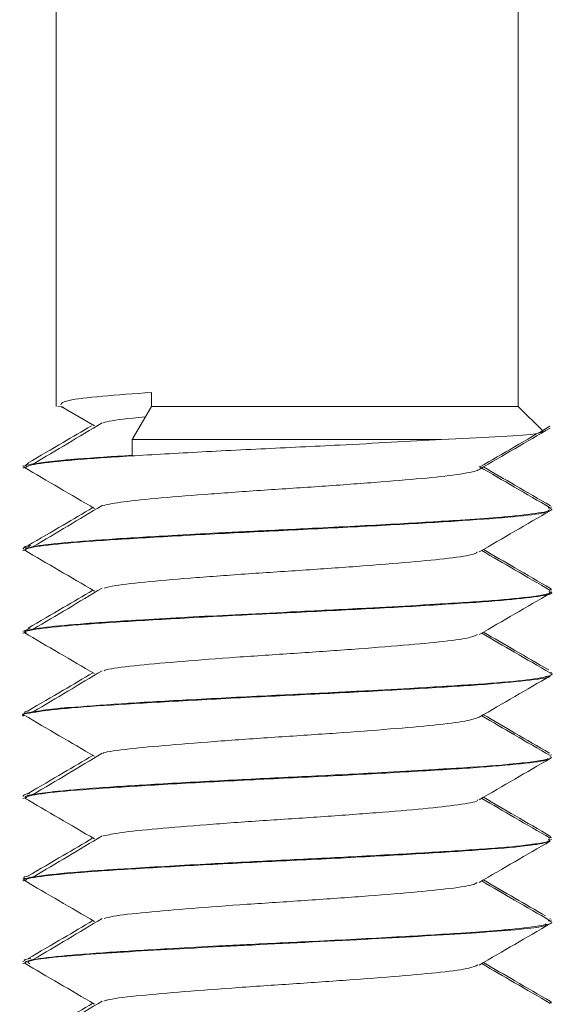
# Model space of a CAD drawing. Header units: millimetres. Extents: x -395 to 418, y -1783 to -26.
# Tile 19 of 35: x 388.56 to 396.66, y -1254.3 to -1239.4. Entities that reach past the tile are written whole.
import ezdxf

# ---------------------------------------------------------------- set-up
doc = ezdxf.new("R2010")
doc.units = ezdxf.units.MM

msp = doc.modelspace()

# ---------------------------------------------------------------- linework, layer by layer
at = {"color": 7, "linetype": 'Continuous', "lineweight": 15}
for p, q in [((389.117, -1230.249), (389.117, -1245.249)), ((396.117, -1245.249), (396.117, -1230.249)), ((390.56, -1245.249), (390.56, -1245.038)), ((389.143, -1245.249), (389.229, -1245.261)), ((389.192, -1245.25), (389.696, -1245.544)), ((390.266, -1245.749), (390.56, -1245.249)), ((396.117, -1245.249), (390.56, -1245.249)), ((396.494, -1245.626), (396.117, -1245.249)), ((390.266, -1245.99), (390.266, -1245.749)), ((390.266, -1245.749), (394.955, -1245.749)), ((388.617, -1246.145), (388.617, -1246.155)), ((388.617, -1246.176), (388.617, -1246.186)), ((388.697, -1246.106), (388.653, -1246.145)), ((396.617, -1246.78), (396.617, -1246.77)), ((396.617, -1246.811), (396.617, -1246.801)), ((388.617, -1247.395), (388.617, -1247.405)), ((388.617, -1247.426), (388.617, -1247.436)), ((396.617, -1248.03), (396.617, -1248.02)), ((396.617, -1248.061), (396.617, -1248.051)), ((388.617, -1248.645), (388.617, -1248.655)), ((388.617, -1248.676), (388.617, -1248.686)), ((388.722, -1248.606), (388.631, -1248.645)), ((396.617, -1249.28), (396.617, -1249.27)), ((396.617, -1249.311), (396.617, -1249.301)), ((388.617, -1249.895), (388.617, -1249.905)), ((388.617, -1249.926), (388.617, -1249.936)), ((396.617, -1250.53), (396.617, -1250.52)), ((396.617, -1250.561), (396.617, -1250.551)), ((388.617, -1251.145), (388.617, -1251.155)), ((388.617, -1251.176), (388.617, -1251.186)), ((396.617, -1251.78), (396.617, -1251.77)), ((396.617, -1251.811), (396.617, -1251.801)), ((388.617, -1252.395), (388.617, -1252.405)), ((388.617, -1252.426), (388.617, -1252.436)), ((396.606, -1253.006), (396.595, -1252.999)), ((396.617, -1253.03), (396.617, -1253.02)), ((396.617, -1253.061), (396.617, -1253.051)), ((388.617, -1253.645), (388.617, -1253.655)), ((388.617, -1253.676), (388.617, -1253.686)), ((396.617, -1254.28), (396.617, -1254.27))]:
    msp.add_line(p, q, dxfattribs=at)
for points, knots in [([(389.189, -1245.225), (389.198, -1245.203), (389.214, -1245.161), (389.768, -1245.096), (390.298, -1245.057), (390.56, -1245.038)], [0, 0, 0, 0, 0.35745, 0.682174, 1, 1, 1, 1]), ([(389.83, -1245.499), (389.838, -1245.496), (389.896, -1245.472), (390.119, -1245.441), (390.4, -1245.416), (390.465, -1245.41)], [0, 0, 0, 0, 0.106726, 0.7947398, 1, 1, 1, 1]), ([(389.649, -1245.545), (389.507, -1245.628), (389.189, -1245.815), (388.869, -1246.002), (388.691, -1246.106)], [0, 0, 0, 0, 0.444237, 1, 1, 1, 1]), ([(389.812, -1245.499), (389.639, -1245.603), (389.291, -1245.811), (388.942, -1246.018), (388.767, -1246.122)], [0, 0, 0, 0, 0.4999353, 1, 1, 1, 1]), ([(395.524, -1246.203), (395.704, -1246.099), (396.063, -1245.89), (396.422, -1245.682), (396.602, -1245.578)], [0, 0, 0, 0, 0.499778, 1, 1, 1, 1]), ([(395.535, -1246.166), (395.709, -1246.065), (396.063, -1245.859), (396.417, -1245.654), (396.597, -1245.55)], [0, 0, 0, 0, 0.491504, 1, 1, 1, 1]), ([(396.49, -1245.63), (396.467, -1245.643), (396.419, -1245.67), (395.853, -1245.712), (395.241, -1245.737), (394.955, -1245.749)], [0, 0, 0, 0, 0.332821, 0.687676, 1, 1, 1, 1]), ([(388.64, -1246.186), (388.656, -1246.17), (388.69, -1246.134), (389.179, -1246.073), (389.972, -1246.016), (391.016, -1245.954), (392.198, -1245.893), (393.599, -1245.828), (394.454, -1245.778), (394.955, -1245.749)], [0, 0, 0, 0, 0.11605, 0.255735, 0.392445, 0.531189, 0.670204, 0.806739, 1, 1, 1, 1]), ([(390.266, -1245.99), (389.973, -1246.008), (389.646, -1246.029), (389.346, -1246.053), (389.127, -1246.073), (388.805, -1246.11), (388.606, -1246.149), (388.63, -1246.172), (388.635, -1246.176)], [0, 0, 0, 0, 0.304274, 0.339031, 0.40258, 0.615753, 0.925124, 1, 1, 1, 1]), ([(388.629, -1246.171), (388.806, -1246.275), (389.162, -1246.483), (389.518, -1246.69), (389.696, -1246.794)], [0, 0, 0, 0, 0.500066, 1, 1, 1, 1]), ([(396.601, -1246.784), (396.421, -1246.68), (396.061, -1246.471), (395.702, -1246.263), (395.523, -1246.159)], [0, 0, 0, 0, 0.50024, 1, 1, 1, 1]), ([(396.606, -1246.756), (396.426, -1246.651), (396.087, -1246.455), (395.748, -1246.258), (395.589, -1246.165)], [0, 0, 0, 0, 0.530722, 1, 1, 1, 1]), ([(389.819, -1246.75), (389.911, -1246.731), (390.103, -1246.692), (390.687, -1246.636), (391.444, -1246.575), (392.313, -1246.513), (393.21, -1246.456), (394.049, -1246.392), (394.767, -1246.334), (395.263, -1246.274), (395.512, -1246.228), (395.509, -1246.206), (395.508, -1246.203)], [0, 0, 0, 0, 0.100783, 0.210044, 0.320939, 0.432051, 0.541173, 0.652784, 0.762545, 0.87285, 0.984309, 1, 1, 1, 1]), ([(396.568, -1246.783), (396.587, -1246.788), (396.677, -1246.813), (396.502, -1246.855), (396.192, -1246.896), (395.96, -1246.918), (395.899, -1246.923), (395.683, -1246.941), (395.175, -1246.976), (394.241, -1247.032), (393.1, -1247.091), (392.179, -1247.134), (391.465, -1247.171), (390.732, -1247.211), (389.875, -1247.262), (389.138, -1247.318), (388.685, -1247.376), (388.653, -1247.41), (388.638, -1247.426)], [0, 0, 0, 0, 0.023822, 0.113226, 0.204148, 0.207019, 0.212257, 0.229833, 0.293288, 0.383534, 0.484181, 0.562888, 0.595747, 0.653881, 0.743876, 0.833017, 0.92396, 1, 1, 1, 1]), ([(389.673, -1246.781), (389.524, -1246.869), (389.197, -1247.061), (388.869, -1247.252), (388.691, -1247.356)], [0, 0, 0, 0, 0.45824, 1, 1, 1, 1]), ([(389.812, -1246.749), (389.639, -1246.853), (389.291, -1247.061), (388.942, -1247.268), (388.767, -1247.372)], [0, 0, 0, 0, 0.4999353, 1, 1, 1, 1]), ([(388.66, -1247.436), (388.655, -1247.425), (388.639, -1247.395), (389.018, -1247.34), (389.727, -1247.281), (390.715, -1247.222), (391.87, -1247.159), (393.098, -1247.102), (394.278, -1247.039), (395.311, -1246.978), (396.088, -1246.921), (396.554, -1246.862), (396.577, -1246.827), (396.587, -1246.811)], [0, 0, 0, 0, 0.054686, 0.152114, 0.248301, 0.344363, 0.441825, 0.537109, 0.63428, 0.731022, 0.826583, 0.924124, 1, 1, 1, 1]), ([(395.524, -1247.453), (395.704, -1247.349), (396.063, -1247.14), (396.422, -1246.932), (396.602, -1246.828)], [0, 0, 0, 0, 0.49979, 1, 1, 1, 1]), ([(388.624, -1247.405), (388.621, -1247.404), (388.589, -1247.394), (388.656, -1247.382), (388.718, -1247.372)], [0, 0, 0, 0, 0.075093, 1, 1, 1, 1]), ([(388.731, -1247.356), (388.686, -1247.363), (388.606, -1247.377), (388.638, -1247.389), (388.652, -1247.395)], [0, 0, 0, 0, 0.554557, 1, 1, 1, 1]), ([(388.629, -1247.421), (388.806, -1247.525), (389.162, -1247.733), (389.518, -1247.94), (389.696, -1248.044)], [0, 0, 0, 0, 0.500078, 1, 1, 1, 1]), ([(389.841, -1247.999), (389.891, -1247.986), (390.022, -1247.953), (390.511, -1247.901), (391.223, -1247.842), (392.071, -1247.779), (392.968, -1247.722), (393.832, -1247.66), (394.589, -1247.598), (395.152, -1247.541), (395.466, -1247.489), (395.487, -1247.461), (395.493, -1247.453)], [0, 0, 0, 0, 0.069677, 0.179798, 0.289777, 0.401365, 0.510449, 0.6217, 0.732461, 0.841862, 0.95354, 1, 1, 1, 1]), ([(396.601, -1248.034), (396.421, -1247.93), (396.074, -1247.729), (395.728, -1247.528), (395.562, -1247.431)], [0, 0, 0, 0, 0.51904, 1, 1, 1, 1]), ([(396.606, -1248.006), (396.426, -1247.901), (396.087, -1247.705), (395.748, -1247.508), (395.589, -1247.415)], [0, 0, 0, 0, 0.530709, 1, 1, 1, 1]), ([(388.654, -1248.686), (388.644, -1248.681), (388.596, -1248.655), (388.883, -1248.608), (389.5, -1248.546), (390.427, -1248.489), (391.544, -1248.425), (392.764, -1248.367), (393.97, -1248.307), (395.048, -1248.244), (395.917, -1248.187), (396.444, -1248.124), (396.669, -1248.083), (396.61, -1248.062), (396.606, -1248.061)], [0, 0, 0, 0, 0.028536, 0.125546, 0.222527, 0.317944, 0.415487, 0.51126, 0.607792, 0.705114, 0.800378, 0.897775, 0.99413, 1, 1, 1, 1]), ([(396.58, -1248.051), (396.591, -1248.057), (396.615, -1248.07), (396.519, -1248.096), (396.302, -1248.136), (395.862, -1248.179), (395.332, -1248.215), (395.02, -1248.235), (394.83, -1248.246), (394.734, -1248.252), (394.41, -1248.271), (393.723, -1248.309), (392.772, -1248.356), (391.601, -1248.413), (390.493, -1248.474), (389.532, -1248.535), (388.926, -1248.592), (388.616, -1248.641), (388.652, -1248.668), (388.663, -1248.676)], [0, 0, 0, 0, 0.031615, 0.063356, 0.12491, 0.217991, 0.263544, 0.309613, 0.312877, 0.318559, 0.337177, 0.403321, 0.496494, 0.564265, 0.683328, 0.775984, 0.865447, 0.958292, 1, 1, 1, 1]), ([(389.673, -1248.031), (389.524, -1248.119), (389.197, -1248.311), (388.869, -1248.502), (388.691, -1248.606)], [0, 0, 0, 0, 0.458255, 1, 1, 1, 1]), ([(389.812, -1247.999), (389.639, -1248.103), (389.291, -1248.311), (388.942, -1248.518), (388.767, -1248.622)], [0, 0, 0, 0, 0.4999353, 1, 1, 1, 1]), ([(395.524, -1248.703), (395.704, -1248.599), (396.063, -1248.39), (396.422, -1248.182), (396.602, -1248.078)], [0, 0, 0, 0, 0.499778, 1, 1, 1, 1]), ([(396.605, -1248.006), (396.607, -1248.007), (396.611, -1248.009), (396.613, -1248.012), (396.617, -1248.016), (396.609, -1248.018), (396.602, -1248.02)], [0, 0, 0, 0, 0.242057, 0.48024, 0.611951, 1, 1, 1, 1]), ([(388.629, -1248.671), (388.806, -1248.775), (389.162, -1248.983), (389.518, -1249.19), (389.696, -1249.294)], [0, 0, 0, 0, 0.500066, 1, 1, 1, 1]), ([(389.842, -1249.249), (389.863, -1249.242), (389.945, -1249.214), (390.351, -1249.166), (391.011, -1249.109), (391.833, -1249.045), (392.724, -1248.987), (393.606, -1248.927), (394.398, -1248.864), (395.02, -1248.807), (395.415, -1248.75), (395.474, -1248.716), (395.498, -1248.703)], [0, 0, 0, 0, 0.038556, 0.149566, 0.258777, 0.370433, 0.480053, 0.590546, 0.701947, 0.81098, 0.922469, 1, 1, 1, 1]), ([(396.601, -1249.284), (396.421, -1249.18), (396.074, -1248.979), (395.728, -1248.778), (395.562, -1248.681)], [0, 0, 0, 0, 0.519052, 1, 1, 1, 1]), ([(396.577, -1249.238), (396.406, -1249.14), (396.077, -1248.949), (395.748, -1248.758), (395.589, -1248.665)], [0, 0, 0, 0, 0.516656, 1, 1, 1, 1]), ([(396.591, -1249.284), (396.596, -1249.285), (396.663, -1249.3), (396.611, -1249.317), (396.558, -1249.335), (396.536, -1249.341), (396.447, -1249.362), (396.163, -1249.404), (395.448, -1249.46), (394.586, -1249.512), (393.891, -1249.55), (393.523, -1249.569), (393.414, -1249.575), (393.035, -1249.594), (392.243, -1249.631), (391.1, -1249.691), (390.064, -1249.748), (389.532, -1249.793), (389.314, -1249.806), (389.309, -1249.807), (389.293, -1249.808), (389.238, -1249.813), (389.036, -1249.832), (388.752, -1249.871), (388.568, -1249.905), (388.623, -1249.925), (388.625, -1249.926)], [0, 0, 0, 0, 0.005391, 0.068148, 0.085899, 0.091356, 0.094533, 0.185462, 0.274886, 0.364586, 0.429719, 0.447604, 0.452864, 0.455667, 0.537538, 0.634936, 0.724587, 0.814231, 0.814476, 0.814889, 0.816218, 0.820893, 0.83831, 0.905293, 0.995031, 1, 1, 1, 1]), ([(389.673, -1249.281), (389.524, -1249.369), (389.197, -1249.561), (388.869, -1249.752), (388.691, -1249.856)], [0, 0, 0, 0, 0.45824, 1, 1, 1, 1]), ([(389.812, -1249.249), (389.639, -1249.353), (389.291, -1249.561), (388.942, -1249.768), (388.767, -1249.872)], [0, 0, 0, 0, 0.4999353, 1, 1, 1, 1]), ([(388.622, -1249.936), (388.62, -1249.936), (388.56, -1249.915), (388.778, -1249.875), (389.293, -1249.812), (390.154, -1249.755), (391.226, -1249.693), (392.43, -1249.632), (393.651, -1249.574), (394.772, -1249.511), (395.71, -1249.453), (396.326, -1249.392), (396.619, -1249.349), (396.595, -1249.329), (396.594, -1249.328)], [0, 0, 0, 0, 0.002904, 0.101836, 0.201987, 0.299918, 0.399902, 0.499225, 0.597583, 0.697857, 0.795989, 0.895596, 0.995382, 1, 1, 1, 1]), ([(395.524, -1249.953), (395.704, -1249.849), (396.063, -1249.64), (396.422, -1249.432), (396.602, -1249.328)], [0, 0, 0, 0, 0.499802, 1, 1, 1, 1]), ([(388.707, -1249.856), (388.689, -1249.859), (388.617, -1249.873), (388.641, -1249.885), (388.659, -1249.895)], [0, 0, 0, 0, 0.240112, 1, 1, 1, 1]), ([(396.588, -1250.495), (396.414, -1250.394), (396.081, -1250.201), (395.748, -1250.008), (395.589, -1249.915)], [0, 0, 0, 0, 0.5220653, 1, 1, 1, 1]), ([(388.629, -1249.921), (388.806, -1250.025), (389.162, -1250.233), (389.518, -1250.44), (389.696, -1250.544)], [0, 0, 0, 0, 0.500078, 1, 1, 1, 1]), ([(389.822, -1250.499), (389.825, -1250.497), (389.873, -1250.476), (390.208, -1250.432), (390.809, -1250.375), (391.601, -1250.313), (392.48, -1250.252), (393.373, -1250.194), (394.195, -1250.131), (394.871, -1250.073), (395.358, -1250.012), (395.469, -1249.972), (395.524, -1249.952)], [0, 0, 0, 0, 0.007507, 0.119023, 0.228055, 0.339384, 0.449972, 0.559481, 0.671133, 0.780391, 0.891298, 1, 1, 1, 1]), ([(396.601, -1250.534), (396.421, -1250.43), (396.074, -1250.229), (395.728, -1250.028), (395.562, -1249.931)], [0, 0, 0, 0, 0.51904, 1, 1, 1, 1]), ([(389.812, -1250.499), (389.639, -1250.603), (389.291, -1250.811), (388.942, -1251.018), (388.767, -1251.122)], [0, 0, 0, 0, 0.4999353, 1, 1, 1, 1]), ([(396.597, -1250.551), (396.603, -1250.554), (396.656, -1250.575), (396.465, -1250.61), (396.156, -1250.65), (395.735, -1250.689), (395.336, -1250.715), (394.931, -1250.74), (394.608, -1250.76), (393.948, -1250.797), (392.931, -1250.849), (391.758, -1250.904), (390.665, -1250.965), (389.721, -1251.022), (389.091, -1251.074), (388.812, -1251.112), (388.72, -1251.131), (388.697, -1251.137), (388.642, -1251.152), (388.648, -1251.164), (388.654, -1251.176)], [0, 0, 0, 0, 0.012749, 0.105305, 0.165502, 0.198921, 0.290225, 0.300846, 0.319976, 0.38367, 0.476529, 0.565822, 0.66151, 0.751691, 0.845797, 0.913225, 0.931517, 0.936793, 0.939488, 1, 1, 1, 1]), ([(388.649, -1251.186), (388.656, -1251.171), (388.673, -1251.137), (389.125, -1251.079), (389.893, -1251.021), (390.919, -1250.96), (392.096, -1250.898), (393.325, -1250.841), (394.483, -1250.778), (395.48, -1250.718), (396.192, -1250.659), (396.563, -1250.61), (396.563, -1250.584), (396.563, -1250.578)], [0, 0, 0, 0, 0.074772, 0.175059, 0.273387, 0.372765, 0.472732, 0.57068, 0.670858, 0.769743, 0.868525, 0.968731, 1, 1, 1, 1]), ([(389.673, -1250.531), (389.524, -1250.619), (389.197, -1250.811), (388.869, -1251.002), (388.691, -1251.106)], [0, 0, 0, 0, 0.458255, 1, 1, 1, 1]), ([(395.524, -1251.203), (395.704, -1251.099), (396.063, -1250.89), (396.422, -1250.682), (396.602, -1250.578)], [0, 0, 0, 0, 0.499778, 1, 1, 1, 1]), ([(388.712, -1251.106), (388.685, -1251.112), (388.638, -1251.121), (388.625, -1251.131), (388.62, -1251.137), (388.617, -1251.141), (388.625, -1251.143), (388.632, -1251.145)], [0, 0, 0, 0, 0.415701, 0.712297, 0.797868, 0.841598, 1, 1, 1, 1]), ([(388.629, -1251.171), (388.806, -1251.275), (389.162, -1251.483), (389.518, -1251.69), (389.696, -1251.794)], [0, 0, 0, 0, 0.500066, 1, 1, 1, 1]), ([(389.828, -1251.75), (389.906, -1251.733), (390.077, -1251.695), (390.63, -1251.641), (391.373, -1251.58), (392.236, -1251.518), (393.135, -1251.461), (393.982, -1251.398), (394.712, -1251.338), (395.23, -1251.279), (395.498, -1251.232), (395.501, -1251.208), (395.501, -1251.203)], [0, 0, 0, 0, 0.090984, 0.200456, 0.311103, 0.422409, 0.531457, 0.642999, 0.753095, 0.863075, 0.974648, 1, 1, 1, 1]), ([(396.601, -1251.784), (396.421, -1251.68), (396.074, -1251.479), (395.728, -1251.278), (395.562, -1251.181)], [0, 0, 0, 0, 0.519052, 1, 1, 1, 1]), ([(396.606, -1251.756), (396.426, -1251.651), (396.087, -1251.455), (395.748, -1251.258), (395.589, -1251.165)], [0, 0, 0, 0, 0.530734, 1, 1, 1, 1]), ([(396.576, -1251.801), (396.585, -1251.811), (396.6, -1251.828), (396.462, -1251.858), (396.197, -1251.898), (395.616, -1251.949), (394.708, -1252.004), (393.644, -1252.064), (392.525, -1252.118), (391.355, -1252.176), (390.294, -1252.237), (389.368, -1252.296), (388.828, -1252.356), (388.595, -1252.401), (388.637, -1252.422), (388.646, -1252.426)], [0, 0, 0, 0, 0.049217, 0.083542, 0.142862, 0.235528, 0.327253, 0.420715, 0.507897, 0.593792, 0.701177, 0.786713, 0.896097, 0.977852, 1, 1, 1, 1]), ([(388.661, -1252.436), (388.653, -1252.427), (388.625, -1252.398), (388.972, -1252.346), (389.653, -1252.286), (390.623, -1252.227), (391.766, -1252.164), (392.993, -1252.107), (394.182, -1252.045), (395.231, -1251.983), (396.034, -1251.926), (396.537, -1251.865), (396.578, -1251.828), (396.598, -1251.811)], [0, 0, 0, 0, 0.04641, 0.14374, 0.24021, 0.336012, 0.433533, 0.528914, 0.625915, 0.722874, 0.818282, 0.915812, 1, 1, 1, 1]), ([(389.673, -1251.781), (389.524, -1251.869), (389.197, -1252.061), (388.869, -1252.252), (388.691, -1252.356)], [0, 0, 0, 0, 0.45824, 1, 1, 1, 1]), ([(389.812, -1251.749), (389.639, -1251.853), (389.291, -1252.061), (388.942, -1252.268), (388.767, -1252.372)], [0, 0, 0, 0, 0.4999353, 1, 1, 1, 1]), ([(395.524, -1252.453), (395.704, -1252.349), (396.063, -1252.14), (396.422, -1251.932), (396.602, -1251.828)], [0, 0, 0, 0, 0.499802, 1, 1, 1, 1]), ([(396.603, -1251.77), (396.609, -1251.772), (396.626, -1251.777), (396.598, -1251.783), (396.579, -1251.786)], [0, 0, 0, 0, 0.333991, 1, 1, 1, 1]), ([(388.708, -1252.356), (388.695, -1252.358), (388.604, -1252.371), (388.627, -1252.384), (388.647, -1252.395)], [0, 0, 0, 0, 0.136549, 1, 1, 1, 1]), ([(388.629, -1252.421), (388.806, -1252.525), (389.162, -1252.733), (389.518, -1252.94), (389.696, -1253.044)], [0, 0, 0, 0, 0.500078, 1, 1, 1, 1]), ([(396.601, -1253.034), (396.421, -1252.93), (396.074, -1252.729), (395.728, -1252.528), (395.562, -1252.431)], [0, 0, 0, 0, 0.51904, 1, 1, 1, 1]), ([(396.529, -1252.961), (396.375, -1252.871), (396.061, -1252.69), (395.748, -1252.508), (395.589, -1252.415)], [0, 0, 0, 0, 0.492046, 1, 1, 1, 1]), ([(389.843, -1252.999), (389.883, -1252.988), (389.997, -1252.957), (390.459, -1252.906), (391.155, -1252.847), (391.995, -1252.784), (392.892, -1252.727), (393.762, -1252.665), (394.53, -1252.603), (395.112, -1252.546), (395.45, -1252.493), (395.482, -1252.463), (395.492, -1252.453)], [0, 0, 0, 0, 0.059864, 0.170307, 0.279983, 0.391637, 0.500828, 0.611884, 0.722889, 0.832114, 0.943776, 1, 1, 1, 1]), ([(396.569, -1253.033), (396.587, -1253.038), (396.678, -1253.062), (396.507, -1253.104), (396.189, -1253.147), (395.91, -1253.172), (395.686, -1253.191), (395.184, -1253.226), (394.256, -1253.281), (393.117, -1253.341), (392.192, -1253.384), (391.48, -1253.42), (390.747, -1253.46), (389.889, -1253.511), (389.148, -1253.567), (388.689, -1253.625), (388.652, -1253.66), (388.636, -1253.676)], [0, 0, 0, 0, 0.0223994, 0.111757, 0.2026858, 0.2120122, 0.2299987, 0.2918603, 0.3820686, 0.4832609, 0.5614406, 0.5949426, 0.6524156, 0.7424543, 0.8315595, 0.9225022, 1, 1, 1, 1]), ([(389.673, -1253.031), (389.524, -1253.119), (389.197, -1253.311), (388.869, -1253.502), (388.691, -1253.606)], [0, 0, 0, 0, 0.458255, 1, 1, 1, 1]), ([(389.812, -1252.999), (389.639, -1253.103), (389.291, -1253.311), (388.942, -1253.518), (388.767, -1253.622)], [0, 0, 0, 0, 0.4999353, 1, 1, 1, 1]), ([(388.718, -1253.686), (388.697, -1253.672), (388.632, -1253.629), (389.403, -1253.551), (390.831, -1253.463), (392.658, -1253.372), (394.482, -1253.28), (395.869, -1253.193), (396.59, -1253.122), (396.538, -1253.085), (396.528, -1253.078)], [0, 0, 0, 0, 0.07042, 0.220399, 0.368421, 0.517366, 0.666554, 0.814461, 0.964501, 1, 1, 1, 1]), ([(395.524, -1253.703), (395.704, -1253.599), (396.063, -1253.39), (396.422, -1253.182), (396.602, -1253.078)], [0, 0, 0, 0, 0.499778, 1, 1, 1, 1]), ([(388.73, -1253.606), (388.687, -1253.613), (388.607, -1253.626), (388.638, -1253.639), (388.653, -1253.645)], [0, 0, 0, 0, 0.530135, 1, 1, 1, 1]), ([(388.629, -1253.671), (388.806, -1253.775), (389.162, -1253.983), (389.518, -1254.19), (389.696, -1254.294)], [0, 0, 0, 0, 0.500066, 1, 1, 1, 1]), ([(389.838, -1254.249), (389.852, -1254.244), (389.922, -1254.218), (390.304, -1254.171), (390.946, -1254.114), (391.759, -1254.051), (392.647, -1253.992), (393.533, -1253.932), (394.335, -1253.869), (394.975, -1253.813), (395.398, -1253.754), (395.471, -1253.718), (395.504, -1253.702)], [0, 0, 0, 0, 0.028757, 0.139965, 0.249053, 0.360644, 0.47055, 0.580723, 0.692241, 0.801278, 0.912624, 1, 1, 1, 1]), ([(396.601, -1254.284), (396.421, -1254.18), (396.074, -1253.979), (395.728, -1253.778), (395.562, -1253.681)], [0, 0, 0, 0, 0.519052, 1, 1, 1, 1]), ([(396.606, -1254.256), (396.426, -1254.151), (396.087, -1253.955), (395.748, -1253.758), (395.589, -1253.665)], [0, 0, 0, 0, 0.530734, 1, 1, 1, 1]), ([(389.673, -1254.281), (389.524, -1254.369), (389.197, -1254.561), (388.869, -1254.752), (388.691, -1254.856)], [0, 0, 0, 0, 0.45824, 1, 1, 1, 1]), ([(389.812, -1254.249), (389.639, -1254.353), (389.291, -1254.561), (388.942, -1254.768), (388.767, -1254.872)], [0, 0, 0, 0, 0.4999353, 1, 1, 1, 1]), ([(396.605, -1254.256), (396.607, -1254.257), (396.611, -1254.259), (396.613, -1254.261), (396.614, -1254.263), (396.616, -1254.266), (396.608, -1254.268), (396.6, -1254.27)], [0, 0, 0, 0, 0.234261, 0.449006, 0.51281, 0.547731, 1, 1, 1, 1])]:
    msp.add_open_spline(points, degree=3, knots=knots, dxfattribs=at)

doc.saveas('drawing.dxf')
